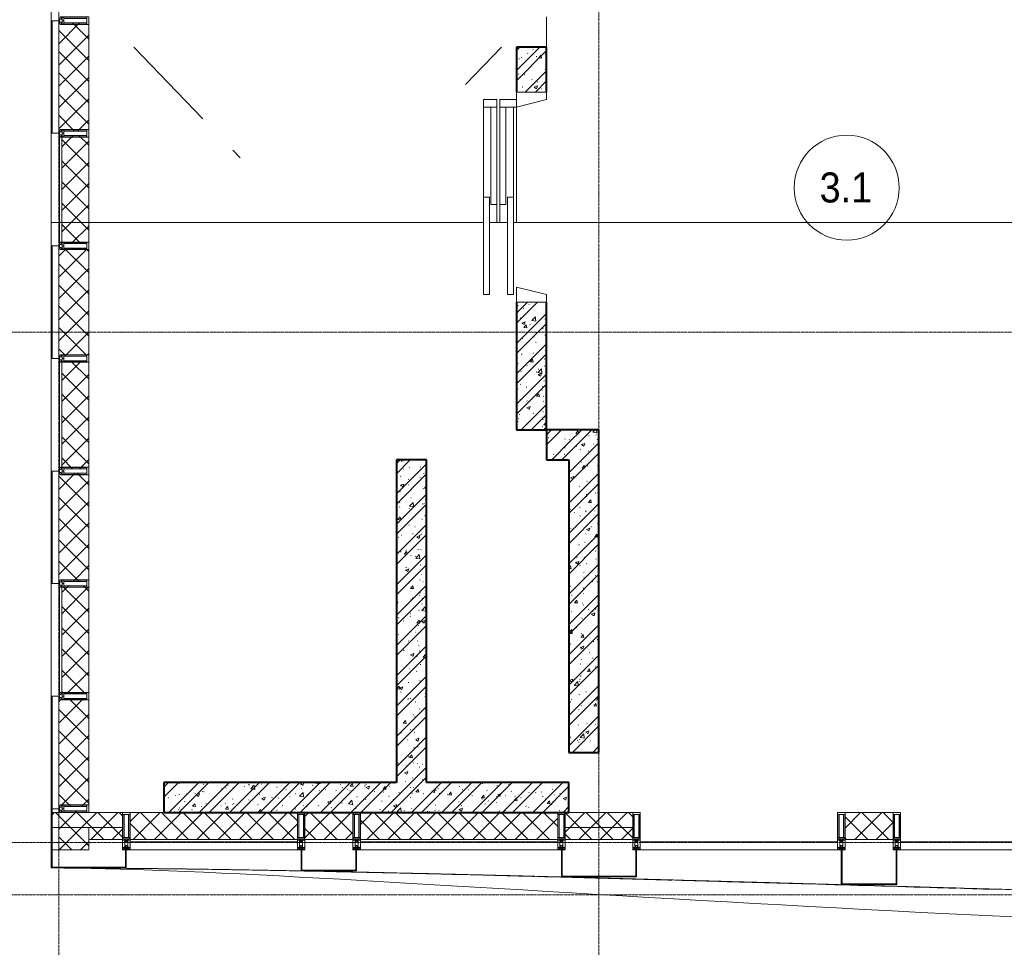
# Model space of a CAD drawing. Header units: millimetres. Extents: x 5617 to 106797, y 7718 to 221433.
# Tile 4 of 50: x 28191 to 34753, y 59202 to 65382. Entities that reach past the tile are written whole.
import ezdxf

# ---------------------------------------------------------------- set-up
doc = ezdxf.new("R2010")
doc.units = ezdxf.units.MM
doc.linetypes.add('ADSK_Линия сетки', pattern=[25, 20, -2.5, 0, -2.5])
doc.linetypes.add('Линия сетки', pattern=[25, 20, -2.5, 0, -2.5])
for name, color, linetype, lineweight in [('Двери', 7, 'Continuous', 18), ('Импосты витража', 7, 'Continuous', 18), ('Колонны', 7, 'Continuous', 18), ('Марки помещений', 7, 'Continuous', 20), ('Оси', 7, 'Continuous', 9), ('Панели витража', 7, 'Continuous', 18), ('Перекрытия', 7, 'Continuous', 18), ('Стены разрез', 7, 'Continuous', 40), ('Стены штриховка', 7, 'Continuous', 40), ('Форма', 7, 'Continuous', 18), ('Формообразующий элемент-перекрытие', 7, 'Continuous', 18), ('Элементы узлов', 7, 'Continuous', 18)]:
    doc.layers.add(name, color=color, linetype=linetype, lineweight=lineweight)
doc.styles.add('Arial_3', font='arial.ttf', dxfattribs={"width": 0.9, "height": 200})
pattern_1 = [(50, (0, 0), (218.62117, -19.1268), [22.86, -251.46]), (355, (0, 0), (-42.29187, 229.2684), [18.288, -201.168]), (100.451, (18.22, -1.6), (176.33107, 210.13963), [19.428, -213.708]), (46.184, (0, 60.96), (325.29495, -50.45164), [34.29, -377.19]), (96.636, (27.1, 56.76), (284.883, 296.9127), [29.142, -320.562]), (351.184, (0, 60.96), (284.8858, 296.9107), [27.432, -301.752]), (21, (30.48, 45.72), (181.93753, -122.71832), [22.86, -251.46]), (326, (30.48, 45.72), (74.16223, 221.0262), [18.288, -201.168]), (71.451, (45.64, 35.5), (256.10035, 98.30526), [19.428, -213.708]), (37.5, (0, 0), (3.70639, 101.465895), [3.353, -195.377, 3.353, -200.863, -201.93]), (37.5, (0, 0), (3.70639, 101.465895), [-402.946, 3.353, -198.577]), (7.5, (0, 0), (80.18358, 120.21653), [3.353, -113.081, 3.353, -190.805, -76.962]), (7.5, (0, 0), (80.18358, 120.21653), [-310.591, 3.353, -73.609]), (327.5, (-67.97, 0), (162.708646, -6.87497), [3.353, -72.847, 3.353, -234.391, -315.468]), (327.5, (-67.97, 0), (162.708646, -6.87497), [-313.944, 3.353, -312.115]), (317.5, (-98.45, 0), (177.75468, 30.51183), [3.353, -95.707, 3.353, -154.534, -224.028]), (317.5, (-98.45, 0), (177.75468, 30.51183), [-256.946, 3.353, -220.675])]
pattern_2 = [(45, (0, 0), (-101.02788, 101.02788), []), (45, (67.35, 0), (-101.02788, 101.02788), [])]
pattern_3 = [(45, (0, 0), (-70.71068, 70.71068), []), (135, (0, 0), (-70.71068, -70.71068), [])]

# ---------------------------------------------------------------- blocks, each defined once
blk = doc.blocks.new('A_MEQ_Elevator - Л3-3710459-МКСС_K3_L22__72_750_')
at = {"layer": 'Двери', "color": 254, "true_color": 0xcccccc}
for p, q in [((-650, 320), (-650, 280)), ((0, 320), (-650, 320)), ((-650, 280), (0, 280)), ((-50, 270), (-50, 230)), ((600, 270), (-50, 270)), ((0, 280), (0, 320)), ((600, 320), (0, 320)), ((650, 320), (600, 320)), ((600, 320), (600, 230)), ((600, 230), (600, 270)), ((650, 230), (650, 320)), ((-170, 230), (-50, 230)), ((-50, 210), (-170, 210)), ((-50, 230), (600, 230)), ((600, 210), (-50, 210)), ((-50, 210), (-50, 170)), ((600, 230), (650, 230)), ((600, 170), (600, 210)), ((600, 210), (600, 100)), ((650, 210), (600, 210)), ((650, 100), (650, 210)), ((0, 160), (-650, 160)), ((-650, 160), (-650, 120)), ((-50, 170), (600, 170)), ((0, 120), (0, 160)), ((-600, 100), (-700, 100)), ((-700, 100), (-700, -100)), ((-650, 120), (0, 120)), ((-650, -100), (-600, 100)), ((0, 120), (600, 120)), ((600, 100), (650, 100)), ((600, 100), (650, -100)), ((700, 100), (650, 100)), ((700, -100), (700, 100)), ((-700, -100), (-650, -100)), ((650, -100), (700, -100))]:
    blk.add_line(p, q, dxfattribs=at)
blk = doc.blocks.new('135_SLK_K3_AR_rvt-1-МКСС_K3_L22__72_750_')
at = {"layer": 'Стены разрез', "lineweight": 9, "true_color": 0xcccccc}
h = blk.add_hatch(dxfattribs=at)
h.set_pattern_fill('FP_1', color=254, style=0, pattern_type=2)
h.set_pattern_definition(pattern_1)
h.paths.add_polyline_path([(78600, 64900), (78800, 64900), (78800, 65200), (78600, 65200)])
h = blk.add_hatch(dxfattribs=at)
h.set_pattern_fill('FP_3', color=254, style=0, pattern_type=2)
h.set_pattern_definition(pattern_2)
h.paths.add_polyline_path([(78600, 64900), (78800, 64900), (78800, 65200), (78600, 65200)])
h = blk.add_hatch(dxfattribs=at)
h.set_pattern_fill('FP_1', color=254, style=0, pattern_type=2)
h.set_pattern_definition(pattern_1)
h.paths.add_polyline_path([(78800, 62650), (78800, 63500), (78600, 63500), (78600, 62650)])
h = blk.add_hatch(dxfattribs=at)
h.set_pattern_fill('FP_3', color=254, style=0, pattern_type=2)
h.set_pattern_definition(pattern_2)
h.paths.add_polyline_path([(78800, 62650), (78800, 63500), (78600, 63500), (78600, 62650)])
h = blk.add_hatch(dxfattribs=at)
h.set_pattern_fill('FP_1', color=254, style=0, pattern_type=2)
h.set_pattern_definition(pattern_1)
h.paths.add_polyline_path([(78950, 62450), (78950, 62650), (78800, 62650), (78800, 62450), (78841, 62450)])
h = blk.add_hatch(dxfattribs=at)
h.set_pattern_fill('FP_3', color=254, style=0, pattern_type=2)
h.set_pattern_definition(pattern_2)
h.paths.add_polyline_path([(78950, 62450), (78950, 62650), (78800, 62650), (78800, 62450), (78841, 62450)])
h = blk.add_hatch(dxfattribs=at)
h.set_pattern_fill('FP_1', color=254, style=0, pattern_type=2)
h.set_pattern_definition(pattern_1)
h.paths.add_polyline_path([(78950, 60500), (79150, 60500), (79150, 62650), (78950, 62650), (78950, 61559.5)])
h = blk.add_hatch(dxfattribs=at)
h.set_pattern_fill('FP_3', color=254, style=0, pattern_type=2)
h.set_pattern_definition(pattern_2)
h.paths.add_polyline_path([(78950, 60500), (79150, 60500), (79150, 62650), (78950, 62650), (78950, 61559.5)])
h = blk.add_hatch(dxfattribs=at)
h.set_pattern_fill('FP_1', color=254, style=0, pattern_type=2)
h.set_pattern_definition(pattern_1)
h.paths.add_polyline_path([(78000, 60300), (78000, 62450), (77800, 62450), (77800, 60300)])
h = blk.add_hatch(dxfattribs=at)
h.set_pattern_fill('FP_3', color=254, style=0, pattern_type=2)
h.set_pattern_definition(pattern_2)
h.paths.add_polyline_path([(78000, 60300), (78000, 62450), (77800, 62450), (77800, 60300)])
h = blk.add_hatch(dxfattribs=at)
h.set_pattern_fill('FP_1', color=254, style=0, pattern_type=2)
h.set_pattern_definition(pattern_1)
h.paths.add_polyline_path([(78950, 60100), (78950, 60300), (76250, 60300), (76250, 60100), (78841, 60100)])
h = blk.add_hatch(dxfattribs=at)
h.set_pattern_fill('FP_3', color=254, style=0, pattern_type=2)
h.set_pattern_definition(pattern_2)
h.paths.add_polyline_path([(78950, 60100), (78950, 60300), (76250, 60300), (76250, 60100), (78841, 60100)])
at = {"color": 254, "lineweight": 18, "true_color": 0xcccccc}
for p, q in [((76050, 65200), (76510, 64721.2)), ((78259.8, 64950), (78500, 65200)), ((76710, 64513.1), (76760, 64461))]:
    blk.add_line(p, q, dxfattribs=at)
at = {"layer": 'Перекрытия', "color": 254, "true_color": 0xcccccc}
for p, q in [((78800, 65400), (78800, 65200)), ((78600, 64800), (78600, 64030))]:
    blk.add_line(p, q, dxfattribs=at)
at = {"layer": 'Стены разрез', "color": 254, "true_color": 0xcccccc}
for p, q in [((78800, 65200), (78600, 65200)), ((78600, 65200), (78600, 64900)), ((78800, 64900), (78800, 65200)), ((78600, 63500), (78600, 62650)), ((78800, 62650), (78800, 63500)), ((78600, 62650), (78800, 62650)), ((78950, 62650), (78800, 62650)), ((78800, 62650), (78800, 62450)), ((79150, 62650), (78950, 62650)), ((79150, 60500), (79150, 62650)), ((77800, 62450), (77800, 60300)), ((78000, 62450), (77800, 62450)), ((78000, 60300), (78000, 62450)), ((78800, 62450), (78950, 62450)), ((78950, 62450), (78950, 60500)), ((78950, 60500), (79150, 60500)), ((77800, 60300), (76250, 60300)), ((76250, 60300), (76250, 60100)), ((78950, 60300), (78000, 60300)), ((78950, 60100), (78950, 60300)), ((76250, 60100), (78950, 60100))]:
    blk.add_line(p, q, dxfattribs=at)
at = {"layer": 'Двери', "color": 254, "lineweight": 18, "true_color": 0xe5e5e5, "rotation": 89.99999999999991}
blk.add_blockref('A_MEQ_Elevator - Л3-3710459-МКСС_K3_L22__72_750_', (78700, 64200), dxfattribs=at)
blk = doc.blocks.new('Rectangular Mullion - 50Wx250H-3927046-МКСС_K3_L22__72_750_')
at = {"layer": 'Элементы узлов', "color": 254, "lineweight": 5, "true_color": 0xcccccc}
for p, q in [((0, 250), (-25, 250)), ((-25, 250), (-25, 237.3)), ((-25, 65.2), (-25, 250)), ((-25, 250), (0, 250)), ((-23, 237.3), (0, 237.3)), ((-23, 237.3), (0, 237.3)), ((-23, 237.3), (-23, 73.6)), ((0, 237.3), (-14.9, 237.3)), ((-14.9, 237.3), (-14.9, 84)), ((-14.9, 84), (-14.9, 237.3)), ((25, 250), (0, 250)), ((25, 250), (0, 250)), ((14.9, 237.3), (0, 237.3)), ((0, 237.3), (23, 237.3)), ((23, 237.3), (0, 237.3)), ((14.9, 84), (14.9, 237.3)), ((14.9, 84), (14.9, 237.3)), ((23, 237.3), (23, 73.6)), ((25, 237.3), (25, 250)), ((25, 65.2), (25, 250)), ((-25, 73.6), (-25, 65.2)), ((0, 84), (-23, 84)), ((-23, 84), (-23, 73.6)), ((0, 84), (-23, 84)), ((-23, 73.6), (0, 73.6)), ((0, 73.6), (-23, 73.6)), ((-0.5, 73.6), (-23, 73.6)), ((-14.9, 84), (0, 84)), ((0, 84), (14.9, 84)), ((23, 84), (0, 84)), ((0, 84), (0, 73.6)), ((0, 84), (23, 84)), ((0, 73.6), (0, 84)), ((0, 73.6), (23, 73.6)), ((23, 73.6), (0, 73.6)), ((0.5, 73.6), (23, 73.6)), ((23, 73.6), (23, 84)), ((25, 65.2), (25, 73.6)), ((-25, 65.2), (-25, 60.2)), ((-10, 65.2), (-25, 65.2)), ((-25, 65.2), (-25, 60.2)), ((-25, 65.2), (-10, 65.2)), ((-10, 65.2), (-25, 65.2)), ((-10, 55), (-14, 55)), ((-14, 55), (-10, 55)), ((-10, 55), (-10, 65.2)), ((-10, 65.2), (-10, 55)), ((-10, 55), (-10, 65.2)), ((-10, 55), (0, 55)), ((0, 55), (-10, 55)), ((0, 55), (10, 55)), ((0, 55), (10, 55)), ((10, 65.2), (10, 55)), ((25, 65.2), (10, 65.2)), ((10, 55), (10, 65.2)), ((10, 65.2), (25, 65.2)), ((10, 65.2), (25, 65.2)), ((10, 55), (10, 65.2)), ((10, 55), (14, 55)), ((10, 55), (14, 55)), ((25, 65.2), (25, 60.2)), ((25, 60.2), (25, 65.2))]:
    blk.add_line(p, q, dxfattribs=at)
for centre, start, end in [((-14, 69.1), 218.97226, 270), ((-14, 69.1), 218.97226, 270), ((-14, 69.1), 218.97226, 270), ((14, 69.1), 270, 321.02774), ((14, 69.1), 270, 321.02774), ((14, 69.1), 270, 321.02774)]:
    blk.add_arc(centre, 14.1, start, end, dxfattribs=at)
blk = doc.blocks.new('Rectangular Mullion - R_InvisibleFrame_50Wx250H-6258907-МКСС_K3_L22__72_750_')
at = {"layer": 'Импосты витража', "color": 254, "lineweight": 5, "true_color": 0xcccccc}
for p, q in [((-25, -237.3), (-25, -73.6)), ((25, -73.6), (25, -237.3))]:
    blk.add_line(p, q, dxfattribs=at)
blk = doc.blocks.new('System Panel - A_PAN_Glass-6500721-МКСС_K3_L22__72_750_')
at = {"layer": 'Панели витража', "color": 254, "lineweight": 5, "true_color": 0xcccccc}
for p, q in [((657.5, 0), (-657.5, 0)), ((-657.5, 0), (-657.5, -55)), ((657.5, -55), (657.5, 0)), ((-657.5, -55), (657.5, -55))]:
    blk.add_line(p, q, dxfattribs=at)
blk = doc.blocks.new('Rectangular Mullion - 50Wx250H-2623690-МКСС_K3_L22__72_750_')
at = {"layer": 'Элементы узлов', "color": 254, "lineweight": 5, "true_color": 0xcccccc}
for p, q in [((-25, 65.2), (-25, 250)), ((-25, 250), (0, 250)), ((-23, 237.3), (0, 237.3)), ((-23, 237.3), (-23, 73.6)), ((-14.9, 84), (-14.9, 237.3)), ((25, 250), (0, 250)), ((23, 237.3), (0, 237.3)), ((14.9, 84), (14.9, 237.3)), ((23, 237.3), (23, 73.6)), ((25, 65.2), (25, 250)), ((0, 84), (-23, 84)), ((-0.5, 73.6), (-23, 73.6)), ((-14, 71.3), (-14, 65.2)), ((-10, 71.3), (-14, 71.3)), ((-10, 53), (-10, 71.3)), ((-7, 65.2), (-5.9, 67.3)), ((-4.1, 67.3), (-5.9, 67.3)), ((-4.1, 67.3), (-2.9, 65.1)), ((0, 84), (23, 84)), ((0.5, 73.6), (23, 73.6)), ((4.1, 67.3), (2.9, 65.1)), ((4.1, 67.3), (5.9, 67.3)), ((7, 65.2), (5.9, 67.3)), ((10, 71.3), (14, 71.3)), ((10, 53), (10, 71.3)), ((14, 71.3), (14, 65.2)), ((-14, 65.2), (-25, 65.2)), ((-23.8, 14.6), (-25, 14.2)), ((-25, 0), (-25, 14.2)), ((-22.3, 17), (-23.8, 17)), ((-23.8, 17), (-23.8, 14.6)), ((-22.5, 10.6), (-23.8, 14.6)), ((-22.5, 10.6), (-23.7, 9.9)), ((-23.7, 1.3), (-23.7, 9.9)), ((-23.7, 1.3), (-11.8, 1.3)), ((-23.2, 10.2), (-22.5, 8)), ((-22.5, 8), (-22.5, 4.5)), ((-21.3, 4.5), (-22.5, 4.5)), ((-22.3, 17), (-22.3, 16)), ((-22.3, 16), (-21.3, 16)), ((-19, 17.6), (-21.3, 16)), ((-21.3, 4.5), (-21.3, 6.5)), ((-21.3, 6.5), (-14.2, 6.5)), ((-18.4, 16.6), (-19, 17.6)), ((-7.4, 16.6), (-18.4, 16.6)), ((-14.2, 6.5), (-14.2, 4.5)), ((-13.2, 4.5), (-14.2, 4.5)), ((-13.2, 4.5), (-12.2, 7.2)), ((-12.7, 7.6), (-11.3, 11.4)), ((-12.7, 7.6), (-11.8, 6.9)), ((-12.2, 9), (-12.2, 14.8)), ((-12.2, 14.8), (0, 14.8)), ((-11.8, 1.3), (-11.8, 6.9)), ((-10.5, 11.2), (-11.3, 11.4)), ((-10.5, 1.5), (-10.5, 11.2)), ((-4.8, 1.5), (-10.5, 1.5)), ((-8.7, 53), (-10, 53)), ((-10, 53), (-10, 17)), ((-10, 17), (-7.5, 17)), ((-8.7, 53), (-7, 54.7)), ((-8.5, 23), (-1.5, 30)), ((-8.5, 18.5), (-8.5, 23)), ((-7.5, 18.5), (-8.5, 18.5)), ((-7.5, 17), (-7.5, 18.5)), ((-7.4, 18), (-7.4, 16.6)), ((-2.6, 18), (-7.4, 18)), ((-7, 65.2), (-7, 54.7)), ((0, 8), (-4.8, 8)), ((-4.8, 1.5), (-4.8, 8)), ((-2.9, 65.1), (-2.9, 54.6)), ((-1.3, 53), (-2.9, 54.6)), ((-2.6, 18), (-2.6, 16.8)), ((-2.6, 16.8), (0, 16.8)), ((-1.5, 30), (0, 30)), ((0, 53), (-1.3, 53)), ((0, 53), (1.3, 53)), ((1.5, 30), (0, 30)), ((2.6, 16.8), (0, 16.8)), ((0, 14.8), (0, 16.8)), ((0, 14.8), (0, 16.8)), ((12.2, 14.8), (0, 14.8)), ((0, 0), (0, 8)), ((0, 8), (4.8, 8)), ((0, 0), (0, 8)), ((1.3, 53), (2.9, 54.6)), ((8.5, 23), (1.5, 30)), ((2.6, 18), (2.6, 16.8)), ((2.6, 18), (7.4, 18)), ((2.9, 65.1), (2.9, 54.6)), ((4.8, 1.5), (4.8, 8)), ((4.8, 1.5), (10.5, 1.5)), ((7, 65.2), (7, 54.7)), ((8.7, 53), (7, 54.7)), ((7.4, 18), (7.4, 16.6)), ((7.4, 16.6), (18.4, 16.6)), ((7.5, 18.5), (8.5, 18.5)), ((7.5, 17), (7.5, 18.5)), ((10, 17), (7.5, 17)), ((8.5, 18.5), (8.5, 23)), ((8.7, 53), (10, 53)), ((10, 53), (10, 17)), ((10.5, 11.2), (11.3, 11.4)), ((10.5, 1.5), (10.5, 11.2)), ((12.7, 7.6), (11.3, 11.4)), ((12.7, 7.6), (11.8, 6.9)), ((11.8, 1.3), (11.8, 6.9)), ((23.7, 1.3), (11.8, 1.3)), ((12.2, 9), (12.2, 14.8)), ((13.2, 4.5), (12.2, 7.2)), ((13.2, 4.5), (14.2, 4.5)), ((14, 65.2), (25, 65.2)), ((21.3, 6.5), (14.2, 6.5)), ((14.2, 6.5), (14.2, 4.5)), ((18.4, 16.6), (19, 17.6)), ((19, 17.6), (21.3, 16)), ((22.3, 16), (21.3, 16)), ((21.3, 4.5), (21.3, 6.5)), ((21.3, 4.5), (22.5, 4.5)), ((22.3, 17), (22.3, 16)), ((22.3, 17), (23.8, 17)), ((22.5, 10.6), (23.8, 14.6)), ((22.5, 10.6), (23.7, 9.9)), ((23.2, 10.2), (22.5, 8)), ((22.5, 8), (22.5, 4.5)), ((23.7, 1.3), (23.7, 9.9)), ((23.8, 17), (23.8, 14.6)), ((23.8, 14.6), (25, 14.2)), ((25, 0), (25, 14.2)), ((-25, 0), (0, 0)), ((25, 0), (0, 0))]:
    blk.add_line(p, q, dxfattribs=at)
for centre, start, end in [((-0.5, 73.1), 360, 90), ((0.5, 73.1), 90, 180)]:
    blk.add_arc(centre, 0.5, start, end, dxfattribs=at)
blk = doc.blocks.new('Rectangular Mullion - R_StandardFrame_50Wx250H-6500850-МКСС_K3_L22__72_750_')
at = {"layer": 'Импосты витража', "color": 254, "lineweight": 5, "true_color": 0xcccccc}
for p, q in [((-25, 0), (-25, 250)), ((-25, 250), (25, 250)), ((25, 250), (25, 0)), ((0, 0), (-25, 0)), ((25, 0), (5, 0))]:
    blk.add_line(p, q, dxfattribs=at)
blk = doc.blocks.new('Rectangular Mullion - R_StandardFrame_50Wx250H-V29-МКСС_K3_L22__72_750_')
at = {"layer": 'Импосты витража', "color": 254, "lineweight": 5, "true_color": 0xcccccc}
for p, q in [((-25, 0), (-25, 250)), ((-25, 250), (25, 250)), ((25, 250), (25, 0)), ((-5, 0), (-25, 0)), ((25, 0), (0, 0))]:
    blk.add_line(p, q, dxfattribs=at)
blk = doc.blocks.new('A_SLK_PAN_Type1 - Прямой тип панели-5878299-МКСС_K3_L22__72_750_')
at = {"layer": 'Колонны', "color": 254, "lineweight": 5, "true_color": 0xcccccc}
for p, q in [((-245, 0), (-250, 0)), ((-250, 0), (-250, -120)), ((-245, -115), (-245, 0)), ((245, 0), (245, -115)), ((250, 0), (245, 0)), ((250, -120), (250, 0)), ((-250, -120), (250, -120)), ((245, -115), (-245, -115))]:
    blk.add_line(p, q, dxfattribs=at)
blk = doc.blocks.new('A_SLK_PAN_Type1 - Прямой тип панели-5878300-МКСС_K3_L22__72_750_')
at = {"layer": 'Колонны', "color": 254, "lineweight": 5, "true_color": 0xcccccc}
for p, q in [((-180, 0), (-185, 0)), ((-185, 0), (-185, -140)), ((-180, -135), (-180, 0)), ((180, 0), (180, -135)), ((185, 0), (180, 0)), ((185, -140), (185, 0)), ((-185, -140), (185, -140)), ((180, -135), (-180, -135))]:
    blk.add_line(p, q, dxfattribs=at)
blk = doc.blocks.new('A_SLK_PAN_Type1 - Прямой тип панели-5878301-МКСС_K3_L22__72_750_')
at = {"layer": 'Колонны', "color": 254, "lineweight": 5, "true_color": 0xcccccc}
for p, q in [((-180, 0), (-185, 0)), ((-185, 0), (-185, -230)), ((-180, -225), (-180, 0)), ((180, 0), (180, -225)), ((185, 0), (180, 0)), ((185, -230), (185, 0)), ((-185, -230), (185, -230)), ((180, -225), (-180, -225))]:
    blk.add_line(p, q, dxfattribs=at)
blk = doc.blocks.new('A_SLK_PAN_Type1 - Прямой тип панели-5878306-МКСС_K3_L22__72_750_')
at = {"layer": 'Колонны', "color": 254, "lineweight": 5, "true_color": 0xcccccc}
for p, q in [((-245, 0), (-250, 0)), ((-250, 0), (-250, -180)), ((-245, -175), (-245, 0)), ((245, 0), (245, -175)), ((250, 0), (245, 0)), ((250, -180), (250, 0)), ((-250, -180), (250, -180)), ((245, -175), (-245, -175))]:
    blk.add_line(p, q, dxfattribs=at)
blk = doc.blocks.new('Rectangular Mullion - R_InvisibleFrame_50Wx250H-6258944-МКСС_K3_L22__72_750_')
at = {"layer": 'Импосты витража', "color": 254, "lineweight": 5, "true_color": 0xcccccc}
for p, q in [((-25, -237.3), (-25, -73.6)), ((25, -73.6), (25, -237.3))]:
    blk.add_line(p, q, dxfattribs=at)
blk = doc.blocks.new('135_SLK_K3_AR_FCD_rvt-1-МКСС_K3_L22__72_750_')
at = {"layer": 'Стены разрез', "lineweight": 5, "true_color": 0xcccccc}
h = blk.add_hatch(dxfattribs=at)
h.set_pattern_fill('FP_5', color=254, style=0, pattern_type=2)
h.set_pattern_definition(pattern_3)
h.paths.add_polyline_path([(75555, 64625), (75555, 64650), (75573.5, 64650), (75573.5, 64648), (75584, 64648), (75584, 64639.9), (75737.3, 64639.9), (75737.3, 64650), (75750, 64650), (75750, 65350), (75737.3, 65350), (75737.3, 65360.1), (75584, 65360.1), (75584, 65352), (75573.5, 65352), (75573.5, 65350), (75555, 65350), (75555, 65375), (75550, 65375), (75550, 64625)])
h = blk.add_hatch(dxfattribs=at)
h.set_pattern_fill('FP_5', color=254, style=0, pattern_type=2)
h.set_pattern_definition(pattern_3)
h.paths.add_polyline_path([(75737.3, 63889.9), (75737.3, 63900), (75750, 63900), (75750, 64600), (75737.3, 64600), (75737.3, 64610.1), (75584, 64610.1), (75584, 64602), (75573.5, 64602), (75573.5, 64600), (75570, 64600), (75570, 63900), (75573.5, 63900), (75573.5, 63898), (75584, 63898), (75584, 63889.9), (75685.9, 63889.9)])
h = blk.add_hatch(dxfattribs=at)
h.set_pattern_fill('FP_5', color=254, style=0, pattern_type=2)
h.set_pattern_definition(pattern_3)
h.paths.add_polyline_path([(75555, 63125), (75555, 63150), (75573.5, 63150), (75573.5, 63148), (75584, 63148), (75584, 63139.9), (75737.3, 63139.9), (75737.3, 63150), (75750, 63150), (75749.4, 63850), (75737.3, 63850), (75737.3, 63860.1), (75584, 63860.1), (75584, 63852), (75573.5, 63852), (75572.7, 63850), (75555, 63850), (75555, 63875), (75550, 63875), (75550, 63125)])
h = blk.add_hatch(dxfattribs=at)
h.set_pattern_fill('FP_5', color=254, style=0, pattern_type=2)
h.set_pattern_definition(pattern_3)
h.paths.add_polyline_path([(75737.3, 62389.9), (75737.3, 62400), (75750, 62400), (75750, 63100), (75737.3, 63100), (75737.3, 63110.1), (75584, 63110.1), (75584, 63102), (75573.5, 63102), (75573.5, 63100), (75570, 63100), (75570, 62400), (75573.5, 62400), (75573.5, 62398), (75584, 62398), (75584, 62389.9), (75685.9, 62389.9)])
h = blk.add_hatch(dxfattribs=at)
h.set_pattern_fill('FP_5', color=254, style=0, pattern_type=2)
h.set_pattern_definition(pattern_3)
h.paths.add_polyline_path([(75555, 61625), (75555, 61650), (75573.5, 61650), (75573.5, 61648), (75584, 61648), (75584, 61639.9), (75737.3, 61639.9), (75737.3, 61650), (75750, 61650), (75750, 62350), (75737.3, 62350), (75737.3, 62360.1), (75584, 62360.1), (75584, 62352), (75573.5, 62352), (75573.5, 62350), (75555, 62350), (75555, 62375), (75550, 62375), (75550, 61625)])
h = blk.add_hatch(dxfattribs=at)
h.set_pattern_fill('FP_5', color=254, style=0, pattern_type=2)
h.set_pattern_definition(pattern_3)
h.paths.add_polyline_path([(75685.9, 60889.9), (75737.3, 60889.9), (75737.3, 60900), (75750, 60900), (75750, 61600), (75737.3, 61600), (75737.3, 61610.1), (75584, 61610.1), (75584, 61602), (75573.5, 61602), (75573.5, 61600), (75570, 61600), (75570, 60900), (75573.5, 60900), (75573.5, 60898), (75584, 60898), (75584, 60889.9), (75661.1, 60889.9)])
h = blk.add_hatch(dxfattribs=at)
h.set_pattern_fill('FP_5', color=254, style=0, pattern_type=2)
h.set_pattern_definition(pattern_3)
h.paths.add_polyline_path([(75550, 60125), (75555, 60125), (75555, 60150), (75573.5, 60150), (75573.5, 60148), (75584, 60148), (75584, 60139.9), (75737.3, 60139.9), (75737.3, 60150), (75750, 60150), (75750, 60850), (75737.3, 60850), (75737.3, 60860.1), (75584, 60860.1), (75584, 60852), (75573.5, 60852), (75573.5, 60850), (75555, 60850), (75555, 60875), (75550, 60875), (75550, 60129.9)])
h = blk.add_hatch(dxfattribs=at)
h.set_pattern_fill('FP_5', color=254, style=0, pattern_type=2)
h.set_pattern_definition(pattern_3)
h.paths.add_polyline_path([(75550, 59850), (75750, 59850), (75750, 60000), (75550, 60000)])
h.paths.add_polyline_path([(75584, 60100), (75737.3, 60100), (75737.3, 60110.1), (75584, 60110.1), (75584, 60102), (75573.5, 60102), (75573.5, 60100), (75574.8, 60100)])
h.paths.add_polyline_path([(75555, 60100), (75555, 60125), (75550, 60125), (75550, 60100)])
h = blk.add_hatch(dxfattribs=at)
h.set_pattern_fill('FP_5', color=254, style=0, pattern_type=2)
h.set_pattern_definition(pattern_3)
h.paths.add_polyline_path([(75975, 60000), (75975, 60100), (75505, 60100), (75505, 60000), (75750, 60000)])
h = blk.add_hatch(dxfattribs=at)
h.set_pattern_fill('FP_5', color=254, style=0, pattern_type=2)
h.set_pattern_definition(pattern_3)
h.paths.add_polyline_path([(77140, 59920), (77140, 60100), (76025, 60100), (76025, 59920), (76721.1, 59920)])
h = blk.add_hatch(dxfattribs=at)
h.set_pattern_fill('FP_5', color=254, style=0, pattern_type=2)
h.set_pattern_definition(pattern_3)
h.paths.add_polyline_path([(77510, 59920), (77510, 60100), (77190, 60100), (77190, 59920), (77427.7, 59920)])
h = blk.add_hatch(dxfattribs=at)
h.set_pattern_fill('FP_5', color=254, style=0, pattern_type=2)
h.set_pattern_definition(pattern_3)
h.paths.add_polyline_path([(78875, 59920), (78875, 60100), (77560, 60100), (77560, 59920), (78841, 59920)])
h = blk.add_hatch(dxfattribs=at)
h.set_pattern_fill('FP_5', color=254, style=0, pattern_type=2)
h.set_pattern_definition(pattern_3)
h.paths.add_polyline_path([(79375, 60000), (79375, 60100), (78925, 60100), (78925, 60000)])
h = blk.add_hatch(dxfattribs=at)
h.set_pattern_fill('FP_5', color=254, style=0, pattern_type=2)
h.set_pattern_definition(pattern_3)
h.paths.add_polyline_path([(81110, 59920), (81110, 60100), (80790, 60100), (80790, 59920), (80961, 59920)])
h = blk.add_hatch(dxfattribs=at)
h.set_pattern_fill('FP_5', color=254, style=0, pattern_type=2)
h.set_pattern_definition(pattern_3)
h.paths.add_polyline_path([(75975, 59920), (75975, 60000), (75750, 60000), (75750, 59920)])
h = blk.add_hatch(dxfattribs=at)
h.set_pattern_fill('FP_5', color=254, style=0, pattern_type=2)
h.set_pattern_definition(pattern_3)
h.paths.add_polyline_path([(79375, 59920), (79375, 60000), (78925, 60000), (78925, 59920)])
at = {"layer": 'Стены разрез', "color": 254, "lineweight": 9, "true_color": 0xcccccc}
for p, q in [((75500, 66125), (75500, 65375)), ((75500, 65375), (75500, 64625)), ((75555, 65375), (75500, 65375)), ((75500, 65375), (75555, 65375)), ((75750, 64650), (75750, 65350)), ((75500, 64625), (75555, 64625)), ((75500, 64625), (75500, 63875)), ((75555, 64625), (75500, 64625)), ((75750, 63900), (75750, 64600)), ((75500, 63875), (75500, 63125)), ((75555, 63875), (75500, 63875)), ((75500, 63875), (75555, 63875)), ((75750, 63150), (75750, 63850)), ((75500, 63125), (75555, 63125)), ((75500, 63125), (75500, 62375)), ((75555, 63125), (75500, 63125)), ((75750, 62400), (75750, 63100)), ((75500, 62375), (75500, 61625)), ((75555, 62375), (75500, 62375)), ((75500, 62375), (75555, 62375)), ((75750, 61650), (75750, 62350)), ((75500, 61625), (75555, 61625)), ((75500, 61625), (75500, 60875)), ((75555, 61625), (75500, 61625)), ((75750, 60900), (75750, 61600)), ((75500, 60875), (75500, 60125)), ((75555, 60875), (75500, 60875)), ((75500, 60875), (75555, 60875)), ((75750, 60150), (75750, 60850)), ((75500, 60125), (75555, 60125)), ((75500, 60125), (75500, 59850)), ((75555, 60125), (75500, 60125)), ((75975, 60100), (75750, 60100)), ((75975, 59920), (75975, 60100)), ((77140, 60100), (76025, 60100)), ((76025, 60100), (76025, 59850)), ((77140, 59850), (77140, 60100)), ((77510, 60100), (77190, 60100)), ((77190, 60100), (77190, 59920)), ((77510, 59920), (77510, 60100)), ((78875, 60100), (77560, 60100)), ((77560, 60100), (77560, 59850)), ((78875, 59850), (78875, 60100)), ((79375, 60100), (78925, 60100)), ((78925, 60100), (78925, 59920)), ((79375, 59920), (79375, 60100)), ((81110, 60100), (80790, 60100)), ((80790, 60100), (80790, 59920)), ((81110, 59920), (81110, 60100)), ((75750, 59920), (75975, 59920)), ((75750, 59850), (75750, 59920)), ((77190, 59920), (77510, 59920)), ((78925, 59920), (79375, 59920)), ((80790, 59920), (81110, 59920)), ((75505, 59850), (75750, 59850)), ((76025, 59850), (77140, 59850)), ((77560, 59850), (78875, 59850))]:
    blk.add_line(p, q, dxfattribs=at)
at = {"layer": 'Стены штриховка', "color": 254, "lineweight": 9, "true_color": 0xcccccc}
for p, q in [((75505, 64625), (75505, 65375)), ((75550, 64625), (75550, 65375)), ((75555, 63889), (75555, 64611)), ((75570, 63900), (75570, 64600)), ((75505, 63125), (75505, 63875)), ((75550, 63125), (75550, 63875)), ((75555, 62389), (75555, 63111)), ((75570, 62400), (75570, 63100)), ((75505, 61625), (75505, 62375)), ((75550, 61625), (75550, 62375)), ((75555, 60889), (75555, 61611)), ((75570, 60900), (75570, 61600)), ((75505, 60125), (75505, 60875)), ((75550, 60125), (75550, 60875)), ((75505, 60100), (75505, 60125)), ((75550, 60100), (75550, 60125)), ((75550, 60100), (75505, 60100)), ((75505, 60000), (75505, 60100)), ((75505, 60000), (75505, 60100)), ((75555, 60100), (75550, 60100)), ((75737.3, 60100), (75573.5, 60100)), ((75550, 60000), (75505, 60000)), ((75505, 59850), (75505, 60000)), ((75750, 60000), (75550, 60000)), ((75550, 59850), (75550, 60000)), ((75750, 60000), (75975, 60000)), ((75750, 60000), (75750, 59920)), ((78925, 60000), (79375, 60000)), ((76025, 59920), (77140, 59920)), ((77560, 59920), (78875, 59920)), ((76025, 59905), (77140, 59905)), ((77560, 59905), (78875, 59905))]:
    blk.add_line(p, q, dxfattribs=at)
at = {"layer": 'Форма', "color": 254, "lineweight": 9, "true_color": 0xcccccc}
for p, q in [((78380, 64030), (75500, 64030)), ((75500, 64030), (75500, 59850)), ((78540, 64030), (78420, 64030)), ((83820, 64030), (78580, 64030))]:
    blk.add_line(p, q, dxfattribs=at)
for points, knots in [([(75500, 59730), (75555.2, 59730), (75666.4, 59729.8), (75806.3, 59729.1), (75918.5, 59728.4), (76030.7, 59727.4), (76142.2, 59726.4), (76253.5, 59725.1), (76323.2, 59724.2), (76379.1, 59723.5), (76435.2, 59722.8), (76532.9, 59721.4), (76644.4, 59719.7), (76755.9, 59717.9), (76839.7, 59716.5), (76923.6, 59715), (77032, 59713), (77112.4, 59711.5), (77164.9, 59710.5)], [-1, -1, -1, -1, -0.99617347, -0.99234694, -0.99043367, -0.98852041, -0.98469388, -0.98278061, -0.98086735, -0.97991071, -0.97895408, -0.97704082, -0.97321429, -0.97130102, -0.96938776, -0.96747449, -0.96556122, -0.96195479, -0.96195479, -0.96195479, -0.96195479]), ([(77183.9, 59710.1), (77208.7, 59709.6), (77261.4, 59708.6), (77370.2, 59706.4), (77509.6, 59703.5), (77649, 59700.4), (77760.8, 59697.9), (77872.4, 59695.4), (77984, 59692.8), (78095.5, 59690.2), (78188.6, 59687.9), (78291, 59685.4), (78402.6, 59682.7), (78514.1, 59679.9), (78625.8, 59677.1), (78737.5, 59674.2), (78849, 59671.3), (78960.6, 59668.4), (79072.3, 59665.5), (79183.9, 59662.5), (79295.5, 59659.5), (79407.1, 59656.5), (79518.7, 59653.5), (79630.4, 59650.4), (79741.9, 59647.3), (79853.5, 59644.2), (79965.2, 59641.1), (80076.8, 59638), (80188.4, 59634.9), (80300, 59631.8), (80411.6, 59628.6), (80523.2, 59625.4), (80634.8, 59622.3), (80746.4, 59619.1), (80858.1, 59615.9), (80969.7, 59612.7), (81081.3, 59609.5), (81192.9, 59606.3), (81341.7, 59602), (81527.7, 59596.7), (81750.9, 59590.3), (81974.1, 59583.9), (82271.8, 59575.3), (82643.8, 59564.6), (83090.2, 59551.9), (83685.5, 59535), (84727.2, 59505.9), (86203.3, 59466.4), (87381.8, 59437.6), (87965, 59424.1)], [-0.9615217, -0.9615217, -0.9615217, -0.9615217, -0.9598214, -0.9579082, -0.9540816, -0.9502551, -0.9483418, -0.9464286, -0.942602, -0.9406888, -0.9387755, -0.9362245, -0.9336735, -0.9311224, -0.9285714, -0.9260204, -0.9234694, -0.9209184, -0.9183673, -0.9158163, -0.9132653, -0.9107143, -0.9081633, -0.9056122, -0.9030612, -0.9005102, -0.8979592, -0.8954082, -0.8928571, -0.8903061, -0.8877551, -0.8852041, -0.8826531, -0.880102, -0.877551, -0.875, -0.872449, -0.869898, -0.8673469, -0.8622449, -0.8571429, -0.8520408, -0.8469388, -0.8367347, -0.8265306, -0.8163265, -0.7959184, -0.755102, -0.7151165, -0.7151165, -0.7151165, -0.7151165])]:
    blk.add_open_spline(points, degree=3, knots=knots, dxfattribs=at)
at = {"layer": 'Форма', "color": 254, "lineweight": 5, "true_color": 0xcccccc}
blk.add_open_spline([(75500, 59730), (77262.2, 59730), (81754, 59297.2), (86074.3, 59298.7)], degree=3, dxfattribs=at)
at = {"layer": 'Формообразующий элемент-перекрытие', "color": 254, "lineweight": 5, "true_color": 0xcccccc}
for points, knots in [([(75954.9, 59728), (75889.8, 59728.5), (75738.2, 59729.5), (75586.5, 59729.9), (75500, 59730)], [0.98951381, 0.98951381, 0.98951381, 0.98951381, 0.99401596, 1, 1, 1, 1]), ([(76420.9, 59722.8), (76373.6, 59723.5), (76239.7, 59725.2), (76088.8, 59726.9), (75985.3, 59727.8), (75968.3, 59727.9)], [0.97877212, 0.97877212, 0.97877212, 0.97877212, 0.98204787, 0.98803191, 0.9892043, 0.9892043, 0.9892043, 0.9892043]), ([(76879.9, 59715.5), (76852.6, 59716), (76738.8, 59718), (76587.1, 59720.5), (76462.7, 59722.3), (76424.8, 59722.8)], [0.96819211, 0.96819211, 0.96819211, 0.96819211, 0.97007979, 0.97606383, 0.97868324, 0.97868324, 0.97868324, 0.97868324]), ([(77333.1, 59706.8), (77327.8, 59706.9), (77235.9, 59708.8), (77091.3, 59711.7), (76952, 59714.2), (76899.2, 59715.2)], [0.95774361, 0.95774361, 0.95774361, 0.95774361, 0.9581117, 0.96409574, 0.96774789, 0.96774789, 0.96774789, 0.96774789]), ([(77786.2, 59696.9), (77716.4, 59698.5), (77578.5, 59701.6), (77440.6, 59704.5), (77372.6, 59705.9)], [0.947296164, 0.947296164, 0.947296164, 0.947296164, 0.95212766, 0.956833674, 0.956833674, 0.956833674, 0.956833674]), ([(78719.3, 59673.9), (78684.5, 59674.8), (78544.3, 59678.4), (78404.1, 59682), (78298.7, 59684.6)], [0.925783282, 0.925783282, 0.925783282, 0.925783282, 0.928191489, 0.935480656, 0.935480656, 0.935480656, 0.935480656]), ([(81775.9, 59587.8), (81760.3, 59588.3), (81697.3, 59590.1), (81634.3, 59591.9), (81586.9, 59593.3)], [0.855302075, 0.855302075, 0.855302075, 0.855302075, 0.856382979, 0.859659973, 0.859659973, 0.859659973, 0.859659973])]:
    blk.add_open_spline(points, degree=3, knots=knots, dxfattribs=at)
for points in [[(78248.7, 59685.8), (78116.7, 59689.1), (77984.7, 59692.3), (77852.7, 59695.3)], [(79177.5, 59661.7), (79039.8, 59665.4), (78902.1, 59669.1), (78764.4, 59672.7)], [(79634.5, 59649.2), (79493.6, 59653.1), (79352.7, 59657), (79211.8, 59660.8)], [(80114.3, 59635.7), (79967.8, 59639.9), (79821.3, 59644), (79674.8, 59648.1)], [(80553.8, 59623.2), (80407.7, 59627.4), (80261.6, 59631.6), (80115.5, 59635.7)], [(81458.7, 59597), (81176.8, 59605.2), (80894.8, 59613.4), (80612.8, 59621.5)], [(81530.1, 59595), (81508.9, 59595.6), (81487.6, 59596.2), (81466.4, 59596.8)]]:
    blk.add_open_spline(points, degree=3, dxfattribs=at)
at = {"layer": 'Импосты витража', "color": 254, "lineweight": 5, "true_color": 0xcccccc, "rotation": 270.0000000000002}
for p in [(75500, 65375), (75500, 64625), (75500, 63875), (75500, 63125), (75500, 62375), (75500, 61625), (75500, 60875), (75500, 60125)]:
    blk.add_blockref('Rectangular Mullion - 50Wx250H-3927046-МКСС_K3_L22__72_750_', p, dxfattribs=at)
at = {"layer": 'Импосты витража', "color": 254, "lineweight": 5, "true_color": 0xcccccc, "extrusion": (0, 0, -1), "rotation": 269.9999999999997}
for name, p in [('Rectangular Mullion - R_InvisibleFrame_50Wx250H-6258907-МКСС_K3_L22__72_750_', (-75500, 65375)), ('Rectangular Mullion - R_InvisibleFrame_50Wx250H-6258907-МКСС_K3_L22__72_750_', (-75500, 64625)), ('Rectangular Mullion - R_InvisibleFrame_50Wx250H-6258907-МКСС_K3_L22__72_750_', (-75500, 63875)), ('Rectangular Mullion - R_InvisibleFrame_50Wx250H-6258907-МКСС_K3_L22__72_750_', (-75500, 63125)), ('Rectangular Mullion - R_InvisibleFrame_50Wx250H-6258907-МКСС_K3_L22__72_750_', (-75500, 62375)), ('Rectangular Mullion - R_InvisibleFrame_50Wx250H-6258907-МКСС_K3_L22__72_750_', (-75500, 61625)), ('Rectangular Mullion - R_InvisibleFrame_50Wx250H-6258907-МКСС_K3_L22__72_750_', (-75500, 60875)), ('Rectangular Mullion - R_InvisibleFrame_50Wx250H-6258944-МКСС_K3_L22__72_750_', (-75500, 60125))]:
    blk.add_blockref(name, p, dxfattribs=at)
at = {"layer": 'Импосты витража', "color": 254, "lineweight": 5, "true_color": 0xcccccc, "extrusion": (0, 0, -1)}
for name, p in [('Rectangular Mullion - 50Wx250H-2623690-МКСС_K3_L22__72_750_', (-76000, 59850)), ('Rectangular Mullion - R_StandardFrame_50Wx250H-6500850-МКСС_K3_L22__72_750_', (-76000, 59850)), ('Rectangular Mullion - 50Wx250H-2623690-МКСС_K3_L22__72_750_', (-77165, 59850)), ('Rectangular Mullion - R_StandardFrame_50Wx250H-V29-МКСС_K3_L22__72_750_', (-77165, 59850)), ('Rectangular Mullion - 50Wx250H-2623690-МКСС_K3_L22__72_750_', (-77535, 59850)), ('Rectangular Mullion - R_StandardFrame_50Wx250H-6500850-МКСС_K3_L22__72_750_', (-77535, 59850)), ('Rectangular Mullion - 50Wx250H-2623690-МКСС_K3_L22__72_750_', (-78900, 59850)), ('Rectangular Mullion - R_StandardFrame_50Wx250H-V29-МКСС_K3_L22__72_750_', (-78900, 59850)), ('Rectangular Mullion - 50Wx250H-2623690-МКСС_K3_L22__72_750_', (-79400, 59850)), ('Rectangular Mullion - R_StandardFrame_50Wx250H-6500850-МКСС_K3_L22__72_750_', (-79400, 59850)), ('Rectangular Mullion - 50Wx250H-2623690-МКСС_K3_L22__72_750_', (-80765, 59850)), ('Rectangular Mullion - R_StandardFrame_50Wx250H-V29-МКСС_K3_L22__72_750_', (-80765, 59850)), ('Rectangular Mullion - 50Wx250H-2623690-МКСС_K3_L22__72_750_', (-81135, 59850)), ('Rectangular Mullion - R_StandardFrame_50Wx250H-6500850-МКСС_K3_L22__72_750_', (-81135, 59850))]:
    blk.add_blockref(name, p, dxfattribs=at)
at = {"layer": 'Колонны', "color": 254, "lineweight": 5, "true_color": 0xcccccc}
for name, p in [('A_SLK_PAN_Type1 - Прямой тип панели-5878299-МКСС_K3_L22__72_750_', (75750, 59850)), ('A_SLK_PAN_Type1 - Прямой тип панели-5878300-МКСС_K3_L22__72_750_', (77350, 59850)), ('A_SLK_PAN_Type1 - Прямой тип панели-5878306-МКСС_K3_L22__72_750_', (79150, 59850)), ('A_SLK_PAN_Type1 - Прямой тип панели-5878301-МКСС_K3_L22__72_750_', (80950, 59850))]:
    blk.add_blockref(name, p, dxfattribs=at)
at = {"layer": 'Панели витража', "color": 254, "lineweight": 5, "true_color": 0xcccccc, "rotation": 180}
for p in [(80082.5, 59850), (81817.5, 59850)]:
    blk.add_blockref('System Panel - A_PAN_Glass-6500721-МКСС_K3_L22__72_750_', p, dxfattribs=at)
blk = doc.blocks.new('050_Марка_Помещение - Номер-620969-МКСС_K3_L22__72_750_')
at = {"layer": 'Марки помещений'}
blk.add_circle((0, 0), 3.5, dxfattribs=at)

msp = doc.modelspace()

# ---------------------------------------------------------------- linework, layer by layer
at = {"layer": 'Оси', "linetype": 'Линия сетки'}
for p, q in [((28451.8, 56613.5), (28451.8, 77580)), ((32051.8, 56613.5), (32051.8, 77580))]:
    msp.add_line(p, q, dxfattribs=at)
at = {"layer": 'Оси', "linetype": 'ADSK_Линия сетки'}
for p, q in [((73201.8, 63300), (25651, 63300)), ((73201.8, 59900), (26921, 59900)), ((73201.8, 59550), (25651, 59550))]:
    msp.add_line(p, q, dxfattribs=at)

# ---------------------------------------------------------------- block references
at = {"lineweight": 5}
for name in ['135_SLK_K3_AR_FCD_rvt-1-МКСС_K3_L22__72_750_', '135_SLK_K3_AR_rvt-1-МКСС_K3_L22__72_750_']:
    msp.add_blockref(name, (-47098.2, 0), dxfattribs=at)
at = {"layer": 'Марки помещений', "xscale": 99.99999999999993, "yscale": 99.99999999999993, "zscale": 99.99999999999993}
msp.add_blockref('050_Марка_Помещение - Номер-620969-МКСС_K3_L22__72_750_', (33703, 64262.5), dxfattribs=at)

# ---------------------------------------------------------------- texts
at = {"layer": 'Марки помещений', "lineweight": 9, "insert": (33522.4, 64364.2), "char_height": 200, "width": 432.911, "attachment_point": 1, "style": 'Arial_3'}
msp.add_mtext('3.1', dxfattribs=at)

doc.saveas('drawing.dxf')
